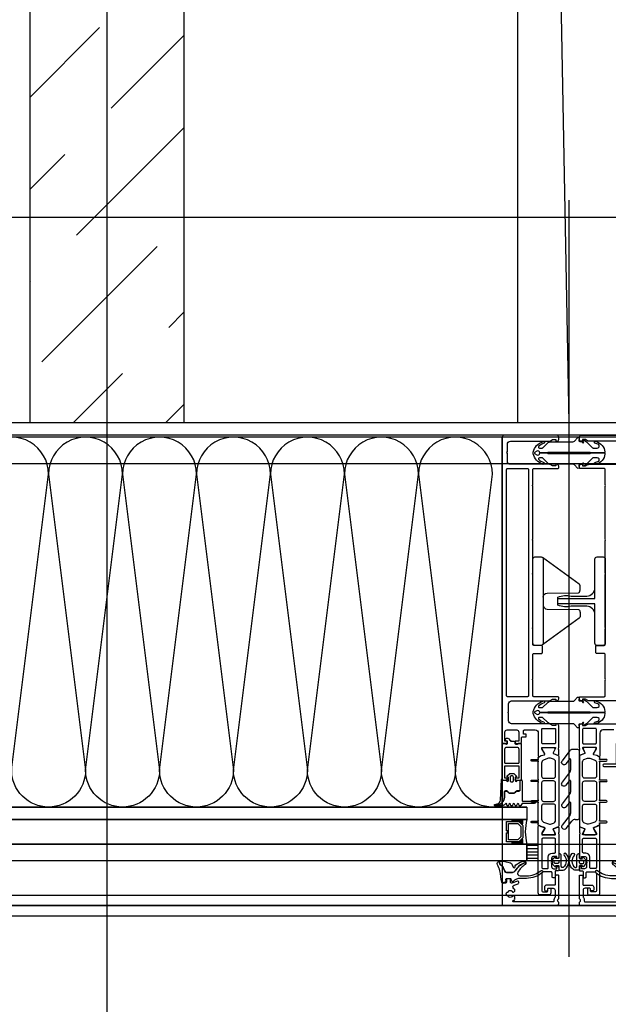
# Model space of a CAD drawing. Header units: millimetres. Extents: x 373037 to 682063, y 76092 to 274210.
# Tile 115 of 256: x 668284 to 668571, y 249549 to 250028. Entities that reach past the tile are written whole.
import ezdxf

# ---------------------------------------------------------------- set-up
doc = ezdxf.new("R2010")
doc.units = ezdxf.units.MM
doc.header["$LTSCALE"] = 100
for name, pattern in [('CK_ČERCHOVANÁ 50', [6, 3, -1.5, 0, -1.5]), ('ČERCHOVANÁ', [25.4, 12.7, -6.35, 0, -6.35]), ('ČÁRKOVANÁ', [19.05, 12.7, -6.35]), ('ČÁRKOVANÁ01-01', [2, 1, -1])]:
    doc.linetypes.add(name, pattern=pattern)
doc.layers.get('0').update_dxf_attribs({"linetype": 'CONTINUOUS'})
doc.layers.add('PUDORYS', color=253, linetype='CONTINUOUS')

# ---------------------------------------------------------------- blocks, each defined once
blk = doc.blocks.new('244748_a')
blk.add_lwpolyline([(8.32, -1.69, 0.082248), (6.34, -0.9, -1.09695), (6.94, -0.1, -0.315353), (11.26, -5.15, -0.480529), (10.87, -5.64), (4.27, -5.64), (4.08, -5.45), (-16.53, -5.45), (-16.72, -5.64), (-20.43, -5.64, 0.574019), (-21.93, -4.78), (-22.99, -5.4, 0.524827), (-22.99, -5.9), (-21.93, -6.52, 0.574021), (-20.43, -5.66), (-16.72, -5.66), (-16.53, -5.85), (4.08, -5.85), (4.27, -5.66), (10.87, -5.66, -0.480529), (11.26, -6.15, -0.326229), (6.88, -11.09, -1.09695), (6.28, -10.3, 0.081457), (8.32, -9.61, 0.599203), (7.48, -8.05), (5.52, -8.05, 0.198965), (5.17, -8.2), (2.22, -11.15), (0.93, -12.01, -0.738038), (0.51, -11.62), (0.87, -11, 1), (0.35, -10.7), (0, -11.3), (-0.98, -11.3, 0.619205), (-1.45, -12.06), (-1.28, -12.43, -0.808139), (-2.04, -13.04), (-3.63, -11.44, 0.198906), (-4.34, -11.15), (-14.99, -11.15, -0.198936), (-16.76, -10.42), (-18.98, -8.2, 0.198942), (-19.33, -8.05), (-20.67, -8.05, 0.500217), (-21.09, -8.73, 0.122037), (-18.5, -10.27, -1.093735), (-19.1, -11.07, -0.240768), (-23.7, -6.07, -0.106226), (-23.7, -5.23, -0.256232), (-19, -0.13, -1.093735), (-18.4, -0.92, 0.116856), (-21.09, -2.57, 0.500217), (-20.67, -3.25), (-19.33, -3.25, 0.198942), (-18.98, -3.1), (-16.75, -0.88, -0.198936), (-14.99, -0.15), (-4.34, -0.15, 0.198907), (-3.63, 0.14), (-2.04, 1.74, -0.808139), (-1.28, 1.13), (-1.45, 0.76, 0.619205), (-0.98, 0), (0, 0), (0.35, -0.6, 1), (0.87, -0.3), (0.51, 0.32, -0.738038), (0.93, 0.71), (2.22, -0.15), (5.17, -3.1, 0.198965), (5.52, -3.25), (7.48, -3.25, 0.599203)], format="xyb", close=True)
blk = doc.blocks.new('236134_0100_s_v')
for points in [[(22.8, -23), (22.8, -5), (42, -5, 0.414214), (43, -4), (43, -1, 0.414214), (42, 0), (1, 0, 0.414214), (0, -1), (0, -4, 0.414214), (1, -5), (20.2, -5), (20.2, -23)], [(15, -5, -0.414214), (19, -9), (19, -16.57, 0.165764), (19.53, -23), (23.47, -23, 0.165764), (24, -16.57), (24, -9, -0.414214), (28, -5)]]:
    blk.add_lwpolyline(points, format="xyb")
blk = doc.blocks.new('236134_0200_s_v')
for points in [[(19.58, 5, -0.41166), (17.58, 6.98), (17.45, 22.25, 0.344217), (17.07, 22.73), (16, 23), (14, 23, 0.240828), (13.19, 22.59), (0.19, 4.59)], [(23.42, 5, 0.41166), (25.42, 6.98), (25.55, 22.25, -0.344217), (25.93, 22.73), (27, 23), (29, 23, -0.240828), (29.81, 22.59), (42.81, 4.59)]]:
    blk.add_lwpolyline(points, format="xyb")
blk.add_lwpolyline([(42, 5), (1, 5, 0.414214), (0, 4), (0, 1, 0.414214), (1, 0), (42, 0, 0.414214), (43, 1), (43, 4, 0.414214)], format="xyb", close=True)
blk = doc.blocks.new('284336')
for points in [[(-0.7, -9.6), (-10, -9.6, 0.414511), (-10.51, -10.11), (-10.51, -15.51, -1), (-11.69, -15.51), (-11.69, -9.6), (-12.69, -8.95, -0.668884), (-12.6, -8.23), (-11.99, -8.01, 0.766384), (-11.99, -7.21), (-12.6, -6.99, -0.76831), (-12.6, -6.23), (-11.99, -6.01, 0.766384), (-11.99, -5.21), (-12.6, -4.99, -0.76831), (-12.6, -4.23), (-11.99, -4.01, 0.766384), (-11.99, -3.21), (-12.6, -2.99, -0.877523), (-12.5, -2.22), (-12.1, -2.22, 0.698129), (-11.83, -1.5, -0.220231), (-12.89, 0.78), (-12.89, 3.45, -0.157143), (-12.82, 3.68), (-12.69, 3.42, -0.067482), (-12.48, 2.53, 0.393136), (-8.66, -1.02), (-6.1, -1.02, -0.414214), (-5.61, -1.51), (-5.61, -2.22, -0.267949), (-5.85, -2.65), (-6.35, -2.93, 0.267949), (-6.61, -3.38), (-6.61, -5.84, 0.267949), (-6.35, -6.29), (-5.85, -6.57, -0.267949), (-5.61, -7), (-5.61, -8.11, 0.414215), (-5.1, -8.62), (-0.41, -8.62), (-0.41, -9.31, -0.414212), (-0.7, -9.6)], [(-0.41, 0), (-0.41, -2, 0.990243), (-0.4, -3.02), (0.9, -3.02, 0.414214), (1.21, -2.71), (1.21, -2.61, -0.668123), (1.71, -2.4), (2.75, -3.45, -0.199004), (2.89, -3.79), (2.89, -5.43, -0.199038), (2.75, -5.77), (1.71, -6.82, -0.668191), (1.21, -6.61), (1.21, -6.51, 0.414214), (0.9, -6.2), (-0.4, -6.2, 0.990269), (-0.41, -7.22), (-0.41, -8.6), (-5.1, -8.6, -0.414215), (-5.59, -8.11), (-5.59, -7, 0.267949), (-5.84, -6.56), (-6.34, -6.27, -0.267949), (-6.59, -5.84), (-6.59, -3.38, -0.267949), (-6.34, -2.95), (-5.84, -2.66, 0.267949), (-5.59, -2.22), (-5.59, -1.51, 0.414214), (-6.1, -1), (-8.66, -1, -0.393156), (-12.46, 2.53, 0.067572), (-12.67, 3.43), (-12.8, 3.7, -0.637545), (-12.12, 3.53), (-11.92, 2.53, 0.344315), (-10.06, 0.91), (0, 0.38, -0.406913), (0.39, 0), (-0.41, 0)], [(1.7, -4.31, 0.414235), (1.2, -3.81), (-0.7, -3.81, 0.414214), (-1.2, -4.31), (-1.2, -4.91, 0.414214), (-0.7, -5.41), (1.2, -5.41, 0.414235), (1.7, -4.91), (1.7, -4.31)]]:
    blk.add_lwpolyline(points, format="xyb", close=True)
blk = doc.blocks.new('nesystémový nástavec 18')
for p, q in [((-18, 6.8), (-18, 8.8)), ((-17.5, 9.3), (-15.36, 9.3)), ((-17, 6.3), (-17.5, 6.3)), ((-11, 8), (-17, 8)), ((-17, 8), (-17, 6.3)), ((-15.36, 9.3), (0, 9.3)), ((-11, 1.3), (-11, 8)), ((-2.8, 8), (-9.7, 8)), ((-9.7, 1.3), (-9.7, 8)), ((-1.8, 2.3), (-1.8, 7)), ((-0.5, 7.3), (-0.5, 6.8)), ((0, 9.3), (0, 7.8)), ((0, 6.3), (0.55, 6.3)), ((0.55, 6.3), (0.95, 5.9)), ((0.95, 5.9), (0.95, 4.8)), ((0.95, 4.8), (0.95, 4.14)), ((-18, 0.5), (-18, 1.8)), ((-17.5, 2.3), (-17, 2.3)), ((-1.8, 0), (-17.5, 0)), ((-17, 2.3), (-17, 1.3)), ((-17, 1.3), (-11, 1.3)), ((-9.7, 1.3), (-2.8, 1.3)), ((0, 0), (-1.8, 0)), ((-0.4, 2.23), (-0.5, 2.04)), ((-0.5, 2.04), (-0.5, 2)), ((1.2, 2.44), (0, 2.44)), ((0, 1.5), (0, 0)), ((0.95, 4.14), (1.2, 4.14)), ((1.2, 1.85), (1.2, 2.44)), ((1.4, 3.94), (1.4, 3.84)), ((1.6, 3.64), (1.6, 3.64)), ((1.8, 1.37), (1.7, 1.35)), ((2.25, 1.63), (1.8, 1.37)), ((2.4, 2.84), (2.4, 1.89))]:
    blk.add_line(p, q)
for centre, radius, start, end in [((-17.5, 8.8), 0.5, 90, 180), ((-17.5, 6.8), 0.5, 180.0012, 269.9988), ((-15.36, 9.8), 0.5, 270, 270.084), ((-2.8, 7), 1, 0, 90), ((0, 7.3), 0.5, 89.9955, 180.0071), ((0, 6.8), 0.5, 179.9949, 270.006), ((0.75, 4.8), 0.2, 359.9656, 0.0344), ((-17.5, 1.8), 0.5, 89.999, 180.0002), ((-17.5, 0.5), 0.5, 180, 270), ((-2.8, 2.3), 1, 270, 0), ((0, 2), 0.5, 179.9716, 270.0327), ((0, 1.94), 0.5, 89.9975, 144.0007), ((1.2, 3.94), 0.2, 359.9707, 90.0249), ((1.7, 1.85), 0.5, 179.9991, 270), ((1.6, 3.84), 0.2, 179.9737, 270.035), ((1.6, 2.84), 0.8, 0.0065, 89.9919), ((2.1, 1.89), 0.3, 299.9815, 0.0183)]:
    blk.add_arc(centre, radius, start, end)
blk = doc.blocks.new('433270')
blk.add_lwpolyline([(1, 0, 0.414364), (0, -1), (0, -1.4, 0.255924), (0.23, -1.83, -0.547723), (0.23, -3.17, 0.255924), (0, -3.6), (0, -14.6, 0.414214), (0.3, -14.9), (1.2, -14.9, 0.414214), (1.7, -14.4), (1.7, -10.3, -0.414214), (2, -10), (6, -10, 0.414248), (7, -9), (7, -7.7, 0.414179), (6.5, -7.2), (5.7, -7.2, 0.414232), (5.4, -7.5), (5.4, -8.2, -0.414198), (5.1, -8.5), (2.8, -8.5, -0.414204), (1.8, -7.5), (1.8, -4.49, -0.147432), (1.97, -3.94, 0.147461), (2.4, -2.5), (2.4, -2.3, -0.414214), (2.9, -1.8), (21.87, -1.8, -0.668178), (22.22, -2.65), (22.16, -2.72, 1), (21.59, -3.29), (21.52, -3.35, 0.198912), (21.38, -3.71), (21.38, -4.05, 0.414214), (22.08, -4.75), (22.38, -4.75, 0.576988), (22.64, -4.3, -0.311246), (24.56, -4.3, 0.576988), (24.82, -4.75), (25.3, -4.75, -0.260065), (25.3, -6.65), (24.82, -6.65, 0.576988), (24.56, -7.1, -0.311246), (22.64, -7.1, 0.576988), (22.38, -6.65), (22.08, -6.65, 0.414214), (21.38, -7.35), (21.38, -7.61, 0.267949), (21.63, -8.04), (21.89, -8.2, -0.637047), (21.73, -10), (19.83, -10.7, 0.315299), (19.5, -11.17), (19.5, -11.49, 0.520567), (20.17, -11.96), (22.83, -10.99, -0.520567), (23.5, -11.46), (23.5, -12.5, 0.414062), (24, -13), (25, -13, 0.414186), (25.5, -12.5), (25.5, -11.5, -0.414182), (26, -11), (27, -11, 0.414214), (27.5, -10.5), (27.5, -0.5, 0.414214), (27, 0), (1, 0)], format="xyb", close=True)
blk = doc.blocks.new('284325')
for points in [[(0.84, -5.23, -0.560316), (0.94, -4.73), (1.94, -4.36, 0.3153), (2.14, -4.08), (2.14, -1.89, 0.451558), (1.8, -1.59), (0.9, -1.7, -0.399586), (0.57, -1.46), (0.3, -0.07, -0.415977), (0.53, 0.29, 0.024107), (6.15, 1.24, 0.076636), (8.99, 2.34, -0.577615), (10.79, 1.3), (10.02, 1.37, 0.283171), (9.08, 0.9, -0.168429), (7.07, -0.74), (5.9, -1.16, 0.315302), (5.24, -2.1), (5.24, -4.21, 0.269719), (6.76, -6.82, -0.194797), (10.18, -11.53, -0.342663), (9.17, -11.17, 0.119207), (5.43, -7.59, 0.578571), (3.63, -8.62), (3.63, -11.77, 0.176415), (6.16, -18.72, -1), (5.24, -19.49, -0.176415), (2.43, -11.77), (2.43, -8.89, 0.208286), (0.84, -5.23)], [(8.95, -6.65), (10.32, -8.78, -0.134555), (10.79, -10.63, -0.339795), (10.19, -11.53, 0.194788), (6.76, -6.81, -0.269736), (5.25, -4.21), (5.25, -2.1, -0.315302), (5.9, -1.17), (7.07, -0.74, 0.168429), (9.09, 0.89, -0.283167), (10.01, 1.36), (10.79, 1.29), (10.79, -0.74, -0.070852), (10.71, -1.3), (9.95, -3.93, -0.241839), (9.08, -4.83), (7.93, -5.22, 0.836024), (8.08, -6.19), (8.11, -6.19, -0.255349), (8.95, -6.65)]]:
    blk.add_lwpolyline(points, format="xyb", close=True)
blk = doc.blocks.new('*U16')
for points in [[(0, 0, 0.414243), (0.1, 0.1), (0, 0.9, -1.0001), (0.2, 0.9), (0.1, 0.1, 0.414228), (0.2, 0, 0.414228)], [(0.2, 0, 0.414243), (0.3, 0.1), (0.2, 0.9, -1.0001), (0.4, 0.9), (0.3, 0.1, 0.414228), (0.4, 0, 0.414228)], [(0.4, 0, 0.414243), (0.5, 0.1), (0.4, 0.9, -1.0001), (0.6, 0.9), (0.5, 0.1, 0.414228), (0.6, 0, 0.414228)], [(0.6, 0, 0.414243), (0.7, 0.1), (0.6, 0.9, -1.0001), (0.8, 0.9), (0.7, 0.1, 0.414228), (0.8, 0, 0.414228)], [(0.8, 0, 0.414243), (0.9, 0.1), (0.8, 0.9, -1.0001), (1, 0.9), (0.9, 0.1, 0.414228), (1, 0, 0.414228)], [(1, 0, 0.414243), (1.1, 0.1), (1, 0.9, -1.0001), (1.2, 0.9), (1.1, 0.1, 0.414228), (1.2, 0, 0.414228)], [(1.2, 0, 0.414243), (1.3, 0.1), (1.2, 0.9, -1.0001), (1.4, 0.9), (1.3, 0.1, 0.414228), (1.4, 0, 0.414228)], [(1.4, 0, 0.414243), (1.5, 0.1), (1.4, 0.9, -1.0001), (1.6, 0.9), (1.5, 0.1, 0.414228), (1.6, 0, 0.414228)], [(1.6, 0, 0.414243), (1.7, 0.1), (1.6, 0.9, -1.0001), (1.8, 0.9), (1.7, 0.1, 0.414228), (1.8, 0, 0.414228)], [(1.8, 0, 0.414243), (1.9, 0.1), (1.8001, 0.9, -1.0001), (2, 0.9), (1.9001, 0.1, 0.414228), (2, 0, 0.414228)]]:
    blk.add_lwpolyline(points, format="xyb")
blk = doc.blocks.new('288126')
for points in [[(-16.5, 0), (16.5, 0)], [(-21.36, -6.34), (-17.8, -3.69)], [(-14.71, -4.5), (-19.87, -8.34)], [(-17, -2.08), (-17, -0.5)], [(-8.83, -4.3), (-14.11, -4.3)], [(-10.96, -6.34), (-8.71, -4.66)], [(-4.31, -4.5), (-9.47, -8.34)], [(1.81, -4.3), (-3.71, -4.3)], [(-0.35, -6.36), (1.93, -4.66)], [(6.33, -4.5), (1.14, -8.37)], [(12.21, -4.3), (6.93, -4.3)], [(10.05, -6.36), (12.33, -4.66)], [(16.6, -4.6), (11.54, -8.37)], [(17, -0.5), (17, -3.8)]]:
    blk.add_lwpolyline(points)
for centre, radius, start, end in [((16.5, -0.5), 0.5, 0, 90), ((-16.5, -0.5), 0.5, 90, 180), ((16, -3.8), 1, 306.7059, 0), ((-20.61, -7.34), 1.25, 126.7059, 306.7059), ((-10.21, -7.34), 1.25, 126.7059, 306.7059), ((0.4, -7.37), 1.25, 126.7059, 306.7059), ((10.8, -7.37), 1.25, 126.7059, 306.7059)]:
    blk.add_arc(centre, radius, start, end)
at = {"extrusion": (0, 0, -1)}
for centre, radius, start, end in [((19, -2.08), 2, 180, 233.2941), ((14.11, -5.3), 1, 53.2941, 90), ((8.83, -4.5), 0.2, 90, 233.2941), ((3.71, -5.3), 1, 53.2941, 90), ((-1.81, -4.5), 0.2, 90, 233.2941), ((-6.93, -5.3), 1, 53.2941, 90), ((-12.21, -4.5), 0.2, 90, 233.2941)]:
    blk.add_arc(centre, radius, start, end, dxfattribs=at)
blk = doc.blocks.new('246426')
for points in [[(-1.84, 0.64), (-2.86, -0.38, 0.198926), (-3.15, -1.09), (-3.15, -2.31, 0.198926), (-2.86, -3.02), (-1.84, -4.04, 0.637051), (-1.5, -3.92), (-1.45, -3.4), (-0.3, -3.4, -0.41484), (0, -3.7), (0, -5.19, 0.414232), (0.5, -5.69), (2.14, -5.69, 0.071862), (2.2, -5.68, 0.157876), (3.73, -4.64, 0.360336), (3.48, 2.39, 0.964062), (2.54, 1.48, -0.403385), (2.25, -4.34, -0.190964), (2.11, -4.39), (1.7, -4.39, -0.414214), (1.2, -3.89), (1.2, 1.31, 0.414201), (0.2, 2.31), (0, 2.31), (0, 0.3, -0.414214), (-0.3, 0), (-1.45, 0), (-1.5, 0.52, 0.637051), (-1.84, 0.64)], [(-2.25, -1.4, -0.414214), (-1.85, -1), (-0.4, -1, -0.414214), (0, -1.4), (0, -2, -0.414214), (-0.4, -2.4), (-1.85, -2.4, -0.414214), (-2.25, -2), (-2.25, -1.4)]]:
    blk.add_lwpolyline(points, format="xyb", close=True)

msp = doc.modelspace()

# ---------------------------------------------------------------- hatches: boundary and pattern name
at = {"layer": 'PUDORYS', "true_color": 0x939598}
h = msp.add_hatch(dxfattribs=at)
h.set_pattern_fill('ANSI31', color=252, scale=0.5, angle=495)
h.set_pattern_definition([(180, (658216.717, 205506.7975), (-7e-16, -1.5875), [])])
h.paths.add_polyline_path([(668531.14, 249627.15), (668536.64, 249627.15), (668536.64, 249619.15), (668531.14, 249619.15)])

# ---------------------------------------------------------------- linework, layer by layer
at = {"layer": 'PUDORYS', "color": 252, "linetype": 'ČÁRKOVANÁ01-01', "ltscale": 200, "true_color": 0x939598}
msp.add_line((668551.64, 249832.15), (668126.64, 273032.15), dxfattribs=at)
at = {"layer": 'PUDORYS', "color": 252, "linetype": 'ČERCHOVANÁ', "ltscale": 25, "true_color": 0x939598}
msp.add_line((668326.64, 264632.15), (668326.64, 249134.92), dxfattribs=at)
at = {"layer": 'PUDORYS', "color": 252, "true_color": 0x939598}
for p, q in [((668289.14, 251532.15), (668289.14, 249832.15)), ((668364.14, 251532.15), (668364.14, 249832.15)), ((668551.64, 249572.21), (668551.64, 249940.45)), ((668531.14, 249645.15), (668122.14, 249645.15)), ((668531.14, 249645.15), (668531.14, 249639.15)), ((668122.14, 249639.15), (668531.14, 249639.15)), ((668531.14, 249627.15), (668122.14, 249627.15)), ((668531.14, 249619.15), (668531.14, 249627.15)), ((668122.14, 249619.15), (668531.14, 249619.15))]:
    msp.add_line(p, q, dxfattribs=at)
at = {"layer": 'PUDORYS', "color": 252, "linetype": 'CK_ČERCHOVANÁ 50', "ltscale": 50, "true_color": 0x939598}
msp.add_line((668526.64, 249832.15), (668526.64, 251532.15), dxfattribs=at)
at = {"layer": 'PUDORYS', "color": 252, "linetype": 'Continuous', "ltscale": 5, "true_color": 0x939598}
for p, q in [((668289.14, 249990.55), (668323.12, 250024.54)), ((668328.73, 249985.25), (668364.14, 250020.65)), ((668311.9, 249923.51), (668364.14, 249975.75)), ((668289.14, 249945.65), (668306.28, 249962.8)), ((668295.06, 249861.77), (668351.19, 249917.9)), ((668289.14, 249900.75), (668289.45, 249901.06)), ((668356.8, 249878.61), (668364.14, 249885.95)), ((668310.34, 249832.15), (668334.35, 249856.16)), ((668355.24, 249832.15), (668364.14, 249841.05))]:
    msp.add_line(p, q, dxfattribs=at)
at = {"layer": 'PUDORYS', "color": 252, "ltscale": 15, "true_color": 0x939598}
for points in [[(655036.64, 249592.15), (681616.64, 249592.15), (681616.64, 273272.15), (655036.64, 273272.15)], [(681611.64, 273267.15), (655041.64, 273267.15), (655041.64, 249597.15), (681611.64, 249597.15)], [(655063.64, 249619.15), (681589.64, 249619.15), (681589.64, 273245.15), (655063.64, 273245.15)], [(681581.64, 273237.15), (655071.64, 273237.15), (655071.64, 249627.15), (681581.64, 249627.15)], [(655270.64, 273038.15), (681383.2, 273038.15), (681383.2, 249826.15), (655270.64, 249826.15)], [(681376.64, 249832.15), (655276.64, 249832.15), (655276.64, 273032.15), (681376.64, 273032.15)], [(668134.14, 249645.15), (668519.14, 249645.15), (668519.14, 249825.15), (668134.14, 249825.15)], [(668519.14, 249597.15), (668584.14, 249597.15), (668584.14, 249825.15), (668519.14, 249825.15)], [(668122.14, 249645.15), (668531.14, 249645.15), (668531.14, 249639.15), (668122.14, 249639.15)]]:
    msp.add_lwpolyline(points, close=True, dxfattribs=at)
at = {"layer": 'PUDORYS', "color": 252, "linetype": 'ČÁRKOVANÁ', "ltscale": 5, "true_color": 0x939598}
for points in [[(681606.64, 249602.15), (655036.64, 249602.15), (655036.64, 273272.15), (681606.64, 273272.15)], [(681611.64, 249597.15), (655041.64, 249597.15), (655041.64, 273267.15), (681611.64, 273267.15)], [(681396.64, 249812.15), (655256.64, 249812.15), (655256.64, 273052.15), (681396.64, 273052.15)], [(681276.64, 249932.15), (655376.64, 249932.15), (655376.64, 272932.15), (681276.64, 272932.15)]]:
    msp.add_lwpolyline(points, close=True, dxfattribs=at)
at = {"layer": 'PUDORYS', "color": 252, "true_color": 0x939598}
for points in [[(681376.64, 249832.15), (655276.64, 249832.15), (655276.64, 273032.15), (681376.64, 273032.15)], [(668521.14, 249638.15), (668527.14, 249638.15), (668529.14, 249636.15), (668529.14, 249630.15), (668527.14, 249628.15), (668521.14, 249628.15), (668521.14, 249632.65), (668521.64, 249632.65), (668521.64, 249633.65), (668521.14, 249633.65)], [(668522.14, 249629.15), (668522.14, 249637.15), (668526.72, 249637.15), (668528.14, 249635.74), (668528.14, 249630.71), (668526.72, 249629.15)], [(668531.14, 249619.15), (668536.64, 249619.15), (668536.64, 249627.15), (668531.14, 249627.15)]]:
    msp.add_lwpolyline(points, close=True, dxfattribs=at)
msp.add_lwpolyline([(668520.14, 249826.15), (668133.14, 249826.15)], dxfattribs=at)
for points in [[(668519.14, 249825.15), (668519.14, 249676.65, 0.414214), (668519.64, 249676.15), (668520.94, 249676.15, 0.41422), (668521.44, 249676.65), (668521.44, 249677.15), (668520.44, 249677.15), (668520.44, 249681.65, -0.414214), (668521.44, 249682.65), (668526.14, 249682.65, -0.414214), (668527.14, 249681.65), (668527.14, 249677.15), (668525.44, 249677.15), (668525.44, 249676.65, 0.414201), (668525.94, 249676.15), (668527.94, 249676.15, 0.414214), (668528.44, 249676.65), (668528.44, 249678.8, -0.414214), (668528.94, 249679.3), (668530.74, 249679.3), (668530.74, 249680.55), (668529.54, 249680.55), (668529.54, 249682.35, -0.414214), (668529.84, 249682.65), (668535.14, 249682.65, -0.414167), (668536.64, 249681.15), (668536.64, 249674.16), (668536.64, 249670.06, 0.57735), (668537.24, 249669.71), (668538.1, 249670.21), (668539.59, 249670.64, 0.488701), (668539.77, 249671.08), (668538.34, 249673.54), (668538.34, 249673.96, -0.432566), (668538.54, 249674.16), (668544.84, 249674.16, -0.548397), (668545.03, 249673.88), (668543.96, 249671.49, 0.425336), (668544.07, 249671.22), (668546.09, 249670.41, 0.531563), (668546.64, 249670.78), (668546.64, 249672.84, 0.231306), (668546.52, 249673.08, -0.306185), (668546.42, 249673.4), (668546.64, 249674.16), (668546.64, 249684.66, 0.414214), (668545.64, 249685.66), (668545.14, 249685.66), (668545.14, 249684.86), (668543.64, 249684.86), (668542.49, 249685.52, 0.13165), (668541.99, 249685.65), (668523.63, 249685.65, -0.414214), (668522.13, 249687.15), (668522.13, 249690.66, -0.399985), (668522.13, 249691.66), (668522.13, 249695.35, -0.414214), (668523.63, 249696.85), (668541.99, 249696.85, 0.13165), (668542.49, 249696.99), (668543.64, 249697.65), (668545.14, 249697.65), (668545.14, 249696.85), (668545.64, 249696.85, 0.414214), (668546.64, 249697.85), (668546.64, 249698.35, 0.414214), (668546.14, 249698.85), (668534.54, 249698.85, -0.414214), (668534.04, 249699.35), (668534.04, 249706.75, -0.399985), (668534.04, 249707.75), (668534.04, 249719.35, -0.414214), (668534.54, 249719.85), (668538.14, 249719.85, 0.414214), (668538.64, 249720.35), (668538.64, 249723.35, 0.414214), (668538.14, 249723.85), (668534.54, 249723.85, -0.414214), (668534.04, 249724.35), (668534.04, 249731.65, -0.38324), (668534.04, 249732.65), (668534.04, 249758.15, -0.38324), (668534.04, 249759.15), (668534.04, 249774.65, -0.38324), (668534.04, 249775.65), (668534.04, 249801.15, -0.38324), (668534.04, 249802.15), (668534.04, 249809.45, -0.414214), (668534.54, 249809.95), (668546.14, 249809.95, 0.414214), (668546.64, 249810.45), (668546.64, 249810.95, 0.414214), (668545.64, 249811.95), (668545.14, 249811.95), (668545.14, 249811.15), (668543.64, 249811.15), (668542.48, 249811.82, 0.116937), (668541.98, 249811.95), (668523.13, 249811.95, -0.414232), (668521.63, 249813.45), (668521.63, 249817.16, -0.399985), (668521.63, 249818.16), (668521.63, 249821.65, -0.414232), (668523.13, 249823.15), (668541.98, 249823.15, 0.116937), (668542.48, 249823.29), (668543.64, 249823.95), (668545.14, 249823.95), (668545.14, 249823.15), (668545.64, 249823.15, 0.414214), (668546.64, 249824.15), (668546.64, 249825.15, 0.414214), (668545.64, 249826.15), (668520.14, 249826.15, 0.414214), (668519.14, 249825.15)], [(668521.24, 249699.35), (668521.24, 249809.45, -0.414214), (668521.74, 249809.95), (668531.44, 249809.95, -0.414214), (668531.94, 249809.45), (668531.94, 249699.35, -0.414214), (668531.44, 249698.85), (668521.74, 249698.85, -0.414214), (668521.24, 249699.35)], [(668544.54, 249683.45, -0.414214), (668545.04, 249682.95), (668545.04, 249676.45, -0.414214), (668544.54, 249675.95), (668538.84, 249675.95, -0.414214), (668538.34, 249676.45), (668538.34, 249682.95, -0.414214), (668538.84, 249683.45), (668544.54, 249683.45)], [(668558.74, 249683.45, 0.414214), (668558.24, 249682.95), (668558.24, 249676.45, 0.414214), (668558.74, 249675.95), (668564.44, 249675.95, 0.414214), (668564.94, 249676.45), (668564.94, 249682.95, 0.414214), (668564.44, 249683.45), (668558.74, 249683.45)], [(668546.64, 249669.82), (668546.64, 249657.9), (668546.64, 249635.99, -0.305837), (668546.33, 249635.53), (668544.04, 249634.61, 0.425336), (668543.93, 249634.34), (668544.65, 249632.72, -0.543753), (668543.96, 249631.66), (668539.06, 249631.66, -0.578182), (668538.54, 249632.57), (668539.8, 249634.76, 0.488505), (668539.62, 249635.2), (668538.11, 249635.63), (668536.79, 249636.39, -0.282478), (668536.64, 249636.67), (668536.64, 249637.11, 1.447009), (668536.51, 249637.46), (668533.54, 249637.46, -1), (668533.54, 249638.26), (668536.51, 249638.26, 1.447009), (668536.64, 249638.62), (668536.64, 249647.15, 1.447009), (668536.51, 249647.5), (668533.54, 249647.5, -1), (668533.54, 249648.3), (668536.51, 249648.3, 1.447009), (668536.64, 249648.66), (668536.64, 249657.15, 1.447009), (668536.51, 249657.5), (668533.54, 249657.5, -1), (668533.54, 249658.3), (668536.51, 249658.3, 1.447009), (668536.64, 249658.66), (668536.64, 249667.19, 1.447009), (668536.51, 249667.54), (668533.54, 249667.54, -1), (668533.54, 249668.34), (668536.51, 249668.34, 1.447009), (668536.64, 249668.7), (668536.64, 249669.14, -0.282478), (668536.79, 249669.42), (668538.11, 249670.18), (668539.62, 249670.61, 0.488505), (668539.8, 249671.05), (668538.54, 249673.24, -0.578182), (668539.06, 249674.14), (668543.96, 249674.14, -0.543753), (668544.65, 249673.09), (668543.93, 249671.47, 0.425336), (668544.04, 249671.2), (668546.33, 249670.28, -0.305837), (668546.64, 249669.82)], [(668556.64, 249669.82), (668556.64, 249657.9), (668556.64, 249635.99, 0.305837), (668556.95, 249635.53), (668559.24, 249634.61, -0.425336), (668559.35, 249634.34), (668558.63, 249632.72, 0.543753), (668559.31, 249631.66), (668564.22, 249631.66, 0.578182), (668564.74, 249632.57), (668563.48, 249634.76, -0.488505), (668563.65, 249635.2), (668565.17, 249635.63), (668566.49, 249636.39, 0.282478), (668566.64, 249636.67), (668566.64, 249637.11, -1.447009), (668566.77, 249637.46), (668569.74, 249637.46, 1), (668569.74, 249638.26), (668566.77, 249638.26, -1.447009), (668566.64, 249638.62), (668566.64, 249647.15, -1.447009), (668566.77, 249647.5), (668569.74, 249647.5, 1), (668569.74, 249648.3), (668566.77, 249648.3, -1.447009), (668566.64, 249648.66), (668566.64, 249657.15, -1.447009), (668566.77, 249657.5), (668569.74, 249657.5, 1), (668569.74, 249658.3), (668566.77, 249658.3, -1.447009), (668566.64, 249658.66), (668566.64, 249667.19, -1.447009), (668566.77, 249667.54), (668569.74, 249667.54, 1), (668569.74, 249668.34), (668566.77, 249668.34, -1.447009), (668566.64, 249668.7), (668566.64, 249669.14, 0.282478), (668566.49, 249669.42), (668565.17, 249670.18), (668563.65, 249670.61, -0.488505), (668563.48, 249671.05), (668564.74, 249673.24, 0.578182), (668564.22, 249674.14), (668559.31, 249674.14, 0.543753), (668558.63, 249673.09), (668559.35, 249671.47, -0.425336), (668559.24, 249671.2), (668556.95, 249670.28, 0.305837), (668556.64, 249669.82)], [(668545.04, 249660.2), (668545.04, 249667.1, 0.324916), (668544, 249668.53), (668543.15, 249668.81, 0.176429), (668541.1, 249668.74), (668539.18, 249667.96, 0.305619), (668538.24, 249666.57), (668538.24, 249660.2, 0.414218), (668539.24, 249659.2), (668544.04, 249659.2, 0.414218), (668545.04, 249660.2)], [(668558.24, 249660.2), (668558.24, 249667.1, -0.324916), (668559.27, 249668.53), (668560.12, 249668.81, -0.176429), (668562.18, 249668.74), (668564.1, 249667.96, -0.305619), (668565.04, 249666.57), (668565.04, 249660.2, -0.414218), (668564.04, 249659.2), (668559.24, 249659.2, -0.414218), (668558.24, 249660.2)], [(668545.04, 249648.9), (668545.04, 249656.9, 0.414214), (668544.04, 249657.9), (668539.24, 249657.9, 0.414214), (668538.24, 249656.9), (668538.24, 249648.9, 0.414214), (668539.24, 249647.9), (668544.04, 249647.9, 0.414214), (668545.04, 249648.9)], [(668558.24, 249648.9), (668558.24, 249656.9, -0.414214), (668559.24, 249657.9), (668564.04, 249657.9, -0.414214), (668565.04, 249656.9), (668565.04, 249648.9, -0.414214), (668564.04, 249647.9), (668559.24, 249647.9, -0.414214), (668558.24, 249648.9)], [(668545.04, 249638.7), (668545.04, 249645.6, 0.414218), (668544.04, 249646.6), (668539.24, 249646.6, 0.414218), (668538.24, 249645.6), (668538.24, 249639.24, 0.305619), (668539.18, 249637.85), (668541.1, 249637.07, 0.176429), (668543.15, 249637), (668544, 249637.28, 0.324916), (668545.04, 249638.7)], [(668558.24, 249638.7), (668558.24, 249645.6, -0.414218), (668559.24, 249646.6), (668564.04, 249646.6, -0.414218), (668565.04, 249645.6), (668565.04, 249639.24, -0.305619), (668564.1, 249637.85), (668562.18, 249637.07, -0.176429), (668560.12, 249637), (668559.27, 249637.28, -0.324916), (668558.24, 249638.7)], [(668546.64, 249631.65), (668546.64, 249620.65, -0.414426), (668546.14, 249620.15), (668545.64, 249620.15), (668545.64, 249621.15), (668544.14, 249621.15, 0.414214), (668543.14, 249620.15), (668543.14, 249618.65, 0.399985), (668543.14, 249617.65), (668543.14, 249616.15, 0.414214), (668544.14, 249615.15), (668545.64, 249615.15), (668545.64, 249616.15), (668546.14, 249616.15, -0.414456), (668546.64, 249615.65), (668546.64, 249614.35, -0.413971), (668546.34, 249614.05), (668545.14, 249614.05, 0.414214), (668544.84, 249613.75), (668544.84, 249610.75), (668543.84, 249610.75, -0.414214), (668543.34, 249611.25), (668543.34, 249613.15, 0.414214), (668542.84, 249613.65), (668539.34, 249613.65, 0.414206), (668538.34, 249612.65), (668538.34, 249604.35, 0.414206), (668538.84, 249603.85), (668540.74, 249603.85, 0.414219), (668541.24, 249604.35), (668541.24, 249605.15, -0.414214), (668541.74, 249605.65), (668542.24, 249605.65, -0.414214), (668542.74, 249605.15), (668542.74, 249603.35, -0.414214), (668541.74, 249602.35), (668537.64, 249602.35, -0.414214), (668536.64, 249603.35), (668536.64, 249631.65), (668536.64, 249635.75, -0.57735), (668537.24, 249636.1), (668538.1, 249635.6), (668539.59, 249635.17, -0.488701), (668539.77, 249634.74), (668538.34, 249632.27), (668538.34, 249631.85, 0.432566), (668538.54, 249631.65), (668544.84, 249631.65, 0.548397), (668545.03, 249631.94), (668543.96, 249634.32, -0.425336), (668544.07, 249634.59), (668546.09, 249635.4, -0.531563), (668546.64, 249635.03), (668546.64, 249632.97, -0.231306), (668546.52, 249632.73, 0.306185), (668546.42, 249632.41), (668546.64, 249631.65)], [(668556.64, 249631.65), (668556.64, 249620.65, 0.414426), (668557.14, 249620.15), (668557.63, 249620.15), (668557.63, 249621.15), (668559.13, 249621.15, -0.414214), (668560.13, 249620.15), (668560.13, 249618.65, -0.399985), (668560.13, 249617.65), (668560.13, 249616.15, -0.414214), (668559.13, 249615.15), (668557.64, 249615.15), (668557.64, 249616.15), (668557.14, 249616.15, 0.414456), (668556.64, 249615.65), (668556.64, 249614.35, 0.413971), (668556.94, 249614.05), (668558.14, 249614.05, -0.414214), (668558.44, 249613.75), (668558.44, 249610.75), (668559.44, 249610.75, 0.414214), (668559.94, 249611.25), (668559.94, 249613.15, -0.414214), (668560.44, 249613.65), (668563.94, 249613.65, -0.414206), (668564.94, 249612.65), (668564.94, 249604.35, -0.414206), (668564.44, 249603.85), (668562.54, 249603.85, -0.414219), (668562.04, 249604.35), (668562.04, 249605.15, 0.414214), (668561.54, 249605.65), (668561.04, 249605.65, 0.414214), (668560.54, 249605.15), (668560.54, 249603.35, 0.414214), (668561.54, 249602.35), (668565.64, 249602.35, 0.414214), (668566.64, 249603.35), (668566.64, 249631.65), (668566.64, 249635.75, 0.57735), (668566.04, 249636.1), (668565.18, 249635.6), (668563.68, 249635.17, 0.488701), (668563.51, 249634.74), (668564.94, 249632.27), (668564.94, 249631.85, -0.432566), (668564.74, 249631.65), (668558.43, 249631.65, -0.548397), (668558.25, 249631.94), (668559.32, 249634.32, 0.425336), (668559.21, 249634.59), (668557.19, 249635.4, 0.531563), (668556.64, 249635.03), (668556.64, 249632.97, 0.231306), (668556.75, 249632.73, -0.306185), (668556.86, 249632.41), (668556.64, 249631.65)], [(668538.34, 249629.45), (668538.34, 249615.75, 0.414214), (668538.84, 249615.25), (668541.04, 249615.25, 0.414214), (668541.54, 249615.75), (668541.54, 249620.72, -0.411139), (668543.54, 249622.75), (668544.54, 249622.75, 0.414214), (668545.04, 249623.25), (668545.04, 249629.45, 0.414214), (668544.54, 249629.95), (668538.84, 249629.95, 0.414214), (668538.34, 249629.45)], [(668564.94, 249629.45), (668564.94, 249615.75, -0.414214), (668564.44, 249615.25), (668562.23, 249615.25, -0.414214), (668561.73, 249615.75), (668561.73, 249620.72, 0.411139), (668559.73, 249622.75), (668558.74, 249622.75, -0.414214), (668558.24, 249623.25), (668558.24, 249629.45, -0.414214), (668558.74, 249629.95), (668564.44, 249629.95, -0.414214), (668564.94, 249629.45)]]:
    msp.add_lwpolyline(points, format="xyb", close=True, dxfattribs=at)
for points in [[(668580.15, 249823.15), (668561.29, 249823.15, -0.116937), (668560.79, 249823.29), (668559.64, 249823.95), (668558.14, 249823.95), (668558.14, 249823.15), (668557.64, 249823.15, -0.414214), (668556.64, 249824.15), (668556.64, 249825.15, -0.414214), (668557.64, 249826.15), (668583.14, 249826.15, -0.414214)], [(668579.65, 249696.85), (668561.28, 249696.85, -0.13165), (668560.78, 249696.99), (668559.64, 249697.65), (668558.14, 249697.65), (668558.14, 249696.85), (668557.64, 249696.85, -0.414214), (668556.64, 249697.85), (668556.64, 249698.35, -0.414214), (668557.14, 249698.85), (668568.74, 249698.85, 0.414214), (668569.24, 249699.35), (668569.24, 249706.75, 0.399985), (668569.24, 249707.75), (668569.24, 249719.35, 0.414214), (668568.74, 249719.85), (668565.14, 249719.85, -0.414214), (668564.64, 249720.35), (668564.64, 249723.35, -0.414214), (668565.14, 249723.85), (668568.74, 249723.85, 0.414214), (668569.24, 249724.35), (668569.24, 249731.65, 0.38324), (668569.24, 249732.65), (668569.24, 249758.15, 0.38324), (668569.24, 249759.15), (668569.24, 249774.65, 0.38324), (668569.24, 249775.65), (668569.24, 249801.15, 0.38324), (668569.24, 249802.15), (668569.24, 249809.45, 0.414214), (668568.74, 249809.95), (668557.14, 249809.95, -0.414214), (668556.64, 249810.45), (668556.64, 249810.95, -0.414214), (668557.64, 249811.95), (668558.14, 249811.95), (668558.14, 249811.15), (668559.64, 249811.15), (668560.79, 249811.82, -0.116937), (668561.29, 249811.95), (668580.15, 249811.95, 0.414232)], [(668573.44, 249682.65), (668568.14, 249682.65, 0.414167), (668566.64, 249681.15), (668566.64, 249674.16), (668566.64, 249670.06, -0.57735), (668566.04, 249669.71), (668565.18, 249670.21), (668563.68, 249670.64, -0.488701), (668563.51, 249671.08), (668564.94, 249673.54), (668564.94, 249673.96, 0.432566), (668564.74, 249674.16), (668558.43, 249674.16, 0.548397), (668558.25, 249673.88), (668559.32, 249671.49, -0.425336), (668559.21, 249671.22), (668557.19, 249670.41, -0.531563), (668556.64, 249670.78), (668556.64, 249672.84, -0.231306), (668556.75, 249673.08, 0.306185), (668556.86, 249673.4), (668556.64, 249674.16), (668556.64, 249684.66, -0.414214), (668557.64, 249685.66), (668558.14, 249685.66), (668558.14, 249684.86), (668559.64, 249684.86), (668560.78, 249685.52, -0.13165), (668561.28, 249685.65), (668579.65, 249685.65, 0.414214)]]:
    msp.add_lwpolyline(points, format="xyb", dxfattribs=at)
for centre, radius, start, end in [((668523.28, 249638.65), 0.596, 303.0366, 56.9634), ((668523.57, 249638.65), 0.596, 303.0366, 56.9634), ((668523.86, 249638.65), 0.596, 303.0366, 56.9634), ((668524.15, 249638.65), 0.596, 303.0366, 56.9634), ((668524.45, 249638.65), 0.596, 303.0366, 56.9634), ((668524.74, 249638.65), 0.596, 303.0366, 56.9634), ((668525.03, 249638.65), 0.596, 303.0366, 56.9634), ((668525.32, 249638.65), 0.596, 303.0366, 56.9634), ((668525.62, 249638.65), 0.596, 303.0366, 56.9634), ((668525.91, 249638.65), 0.596, 303.0366, 56.9634), ((668526.2, 249638.65), 0.596, 303.0366, 56.9634), ((668526.49, 249638.65), 0.596, 303.0366, 56.9634), ((668526.79, 249638.65), 0.596, 303.0366, 56.9634), ((668526.8, 249638.52), 0.879, 313.9949, 46.4964), ((668526.71, 249638.37), 1.26, 321.9656, 38.4996), ((668526.55, 249638.23), 1.71, 327.2949, 32.6857), ((668526.3, 249638.09), 2.25, 331.5273, 28.4028), ((668525.95, 249637.92), 2.9, 335.3067, 25.2952), ((668525.59, 249637.8), 3.55, 337.2938, 22.409), ((668553.03, 249633.15), 22.7, 164.6728, 195.3272), ((668523.28, 249627.65), 0.596, 303.0366, 56.9634), ((668523.57, 249627.65), 0.596, 303.0366, 56.9634), ((668523.86, 249627.65), 0.596, 303.0366, 56.9634), ((668524.15, 249627.65), 0.596, 303.0366, 56.9634), ((668524.45, 249627.65), 0.596, 303.0366, 56.9634), ((668524.74, 249627.65), 0.596, 303.0366, 56.9634), ((668525.03, 249627.65), 0.596, 303.0366, 56.9634), ((668525.32, 249627.65), 0.596, 303.0366, 56.9634), ((668525.62, 249627.65), 0.596, 303.0366, 56.9634), ((668525.91, 249627.65), 0.596, 303.0366, 56.9634), ((668526.2, 249627.65), 0.596, 303.0366, 56.9634), ((668526.49, 249627.65), 0.596, 303.0366, 56.9634), ((668526.79, 249627.65), 0.596, 303.0366, 56.9634), ((668526.8, 249627.79), 0.879, 313.5036, 46.0051), ((668526.71, 249627.94), 1.26, 321.5004, 38.0344), ((668526.55, 249628.08), 1.71, 327.3143, 32.7051), ((668526.3, 249628.22), 2.25, 331.5972, 28.4727), ((668525.95, 249628.39), 2.9, 334.7048, 24.6933), ((668525.59, 249628.51), 3.55, 337.591, 22.7062)]:
    msp.add_arc(centre, radius, start, end, dxfattribs=at)

# ---------------------------------------------------------------- block references
at = {"layer": 'PUDORYS', "color": 252, "true_color": 0x939598, "xscale": -179.9999932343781, "yscale": 179.9999932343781, "zscale": 179.9999932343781}
msp.add_blockref('*U16', (668514.31, 249645.15), dxfattribs=at)
at = {"layer": 'PUDORYS', "color": 252, "true_color": 0x939598}
for name, p in [('244748_a', (668557.86, 249823.12)), ('244748_a', (668557.86, 249696.82)), ('246426', (668546.64, 249620.15))]:
    msp.add_blockref(name, p, dxfattribs=at)
at = {"layer": 'PUDORYS', "color": 252, "true_color": 0x939598, "xscale": -1}
for name, p, rotation in [('236134_0200_s_v', (668534.04, 249723.85), 270), ('236134_0100_s_v', (668569.24, 249723.85), 270), ('nesystémový nástavec 18', (668519.14, 249676.15), 270), ('284336', (668584.14, 249676.56), 270), ('288126', (668556.64, 249656.14), 270), ('284325', (668584.14, 249608.01), 270), ('433270', (668556.64, 249597.15), 180)]:
    msp.add_blockref(name, p, dxfattribs=dict(at, rotation=rotation))
at = {"layer": 'PUDORYS', "color": 252, "true_color": 0x939598}
for name, p, rotation in [('284336', (668519.14, 249658.56), 90), ('284325', (668519.14, 249608.01), 90), ('433270', (668546.64, 249597.15), 180)]:
    msp.add_blockref(name, p, dxfattribs=dict(at, rotation=rotation))
at = {"layer": 'PUDORYS', "color": 252, "true_color": 0x939598, "xscale": -1}
msp.add_blockref('246426', (668556.63, 249620.15), dxfattribs=at)

doc.saveas('drawing.dxf')
